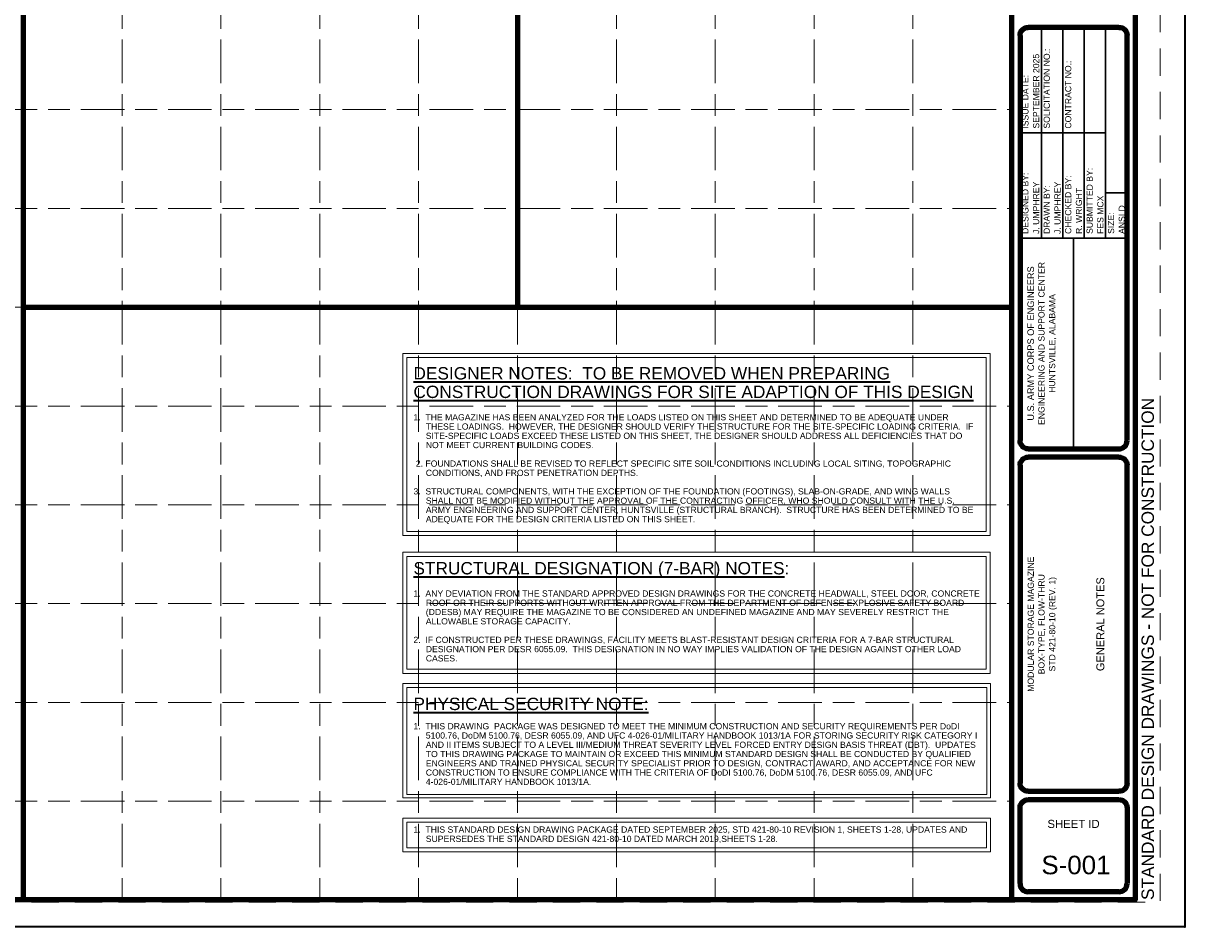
# Paper-space layout 'S-001 General Notes' of a CAD drawing. Header units: inches. Extents: x -1.9 to 34, y 0 to 22.6.
# Tile 2 of 3: x 16.4 to 34, y 0 to 13.7. Entities that reach past the tile are written whole.
import ezdxf
from ezdxf.enums import TextEntityAlignment as Align

# ---------------------------------------------------------------- set-up
doc = ezdxf.new("R2010")
doc.units = ezdxf.units.IN
doc.header["$LTSCALE"] = 0.5
doc.header["$MEASUREMENT"] = 0
doc.linetypes.add('014200-912 MS7 Long Dash Short Dash', pattern=[0.220472, 0.110236, -0.027559, 0.055118, -0.027559])
doc.linetypes.add('MS2 Medium Dash', pattern=[0.109898, 0.068898, -0.041])
doc.layers.add('G-ANNO-NPLT', color=7, linetype='Continuous', lineweight=18, plot=False)
doc.layers.add('G-ANNO-TTLB-GRID', color=7, linetype='014200-912 MS7 Long Dash Short Dash', lineweight=18, plot=False)
doc.layers.add('G-ANNO-TEXT', color=7, linetype='Continuous', lineweight=35)
doc.layers.add('G-ANNO-TTLB', color=7, linetype='Continuous', lineweight=35)
doc.styles.add('AEC_COMN_TEXT', font='arial.ttf', dxfattribs={"height": 0.09375})
doc.styles.add('AEC_COMN_TITLE', font='arial.ttf', dxfattribs={"height": 0.1875})
doc.styles.add('Arial', font='arial.ttf')

# ---------------------------------------------------------------- blocks, each defined once
blk = doc.blocks.new('AEC_TitleBlock_ANSI_D')
at = {"layer": 'G-ANNO-NPLT', "linetype": 'MS2 Medium Dash', "ltscale": 0.999998, "flags": 128}
blk.add_lwpolyline([(0.0312, 1.8021), (2.8021, 1.8021), (2.8021, 0.0312), (0.0312, 0.0312), (0.0312, 1.8021)], close=True, dxfattribs=at)
at = {"layer": 'G-ANNO-TTLB', "lineweight": 30}
for p, q in [((2.6521, 0.8714), (2.6521, 1.138)), ((2.6791, 0.8714), (2.6791, 1.138)), ((2.7062, 0.8714), (2.7062, 1.138)), ((2.7333, 0.8714), (2.7333, 1.138)), ((2.7333, 1.0047), (2.625, 1.0047)), ((2.7604, 0.9285), (2.7333, 0.9285)), ((2.625, 0.8714), (2.7604, 0.8714)), ((2.6927, 0.6047), (2.6927, 0.8714))]:
    blk.add_line(p, q, dxfattribs=at)
at = {"layer": 'G-ANNO-TTLB', "flags": 128}
blk.add_lwpolyline([(0, 1.8333), (2.8333, 1.8333), (2.8333, 0), (0, 0), (0, 1.8333)], close=True, dxfattribs=at)
at = {"layer": 'G-ANNO-TTLB', "lineweight": 100, "flags": 128}
for points in [[(0.1146, 1.7839), (2.7708, 1.7839), (2.7708, 0.0339), (0.1146, 0.0339), (0.1146, 1.7839)], [(2.6146, 1.7839), (2.7708, 1.7839), (2.7708, 0.0339), (2.6146, 0.0339), (2.6146, 1.7839)]]:
    blk.add_lwpolyline(points, close=True, dxfattribs=at)
for points in [[(2.75, 1.138), (2.6354, 1.138)], [(2.625, 1.1276), (2.625, 0.6151)], [(2.7604, 0.6151), (2.7604, 1.1276)], [(2.6354, 0.6047), (2.75, 0.6047)], [(2.75, 0.5943), (2.6354, 0.5943)], [(2.625, 0.5839), (2.625, 0.1818)], [(2.7604, 0.1818), (2.7604, 0.5839)], [(2.6354, 0.1714), (2.75, 0.1714)], [(2.625, 0.0547), (2.625, 0.1505)], [(2.6354, 0.1609), (2.75, 0.1609)], [(2.7604, 0.1505), (2.7604, 0.0547)], [(2.75, 0.0443), (2.6354, 0.0443)]]:
    blk.add_lwpolyline(points, dxfattribs=at)
at = {"layer": 'G-ANNO-TTLB', "lineweight": 100, "extrusion": (0, 0, -1)}
for centre, start, end in [((-2.6354, 1.1276), 0, 90), ((-2.75, 1.1276), 90, 180), ((-2.6354, 0.6151), 270, 0), ((-2.6354, 0.5839), 0, 90), ((-2.75, 0.5839), 90, 180), ((-2.6354, 0.1818), 270, 0), ((-2.75, 0.1818), 180, 270), ((-2.6354, 0.1505), 0, 90), ((-2.75, 0.1505), 90, 180)]:
    blk.add_arc(centre, 0.0104, start, end, dxfattribs=at)
at = {"layer": 'G-ANNO-TTLB', "lineweight": 100}
for centre, start, end in [((2.75, 0.6151), 270, 0), ((2.6354, 0.0547), 180.0158, 270), ((2.75, 0.0547), 270, 0.0158)]:
    blk.add_arc(centre, 0.0104, start, end, dxfattribs=at)
at = {"layer": 'G-ANNO-TTLB-GRID', "ltscale": 0.999996, "transparency": 33554508}
for p, q in [((1.3646, 1.7839), (1.3646, 0.0339)), ((1.6146, 1.7839), (1.6146, 0.0339)), ((1.8646, 1.7839), (1.8646, 0.0339)), ((2.1146, 1.7839), (2.1146, 0.0339)), ((2.3646, 1.7839), (2.3646, 0.0339)), ((0.1146, 1.0339), (2.6146, 1.0339)), ((0.1146, 0.7839), (2.6146, 0.7839)), ((0.1146, 0.5339), (2.6146, 0.5339)), ((0.1146, 0.2839), (2.6146, 0.2839))]:
    blk.add_line(p, q, dxfattribs=at)
at = {"layer": 'G-ANNO-TTLB-GRID', "ltscale": 0.999996, "transparency": 33554457}
for p, q in [((1.4896, 1.7839), (1.4896, 0.0339)), ((1.7396, 1.7839), (1.7396, 0.0339)), ((1.9896, 1.7839), (1.9896, 0.0339)), ((2.2396, 1.7839), (2.2396, 0.0339)), ((2.4896, 1.7839), (2.4896, 0.0339)), ((0.1146, 0.9089), (2.6146, 0.9089)), ((0.1146, 0.6589), (2.6146, 0.6589)), ((0.1146, 0.4089), (2.6146, 0.4089)), ((0.1146, 0.1589), (2.6146, 0.1589))]:
    blk.add_line(p, q, dxfattribs=at)
at = {"layer": 'G-ANNO-TEXT', "linetype": 'Continuous', "style": 'Arial'}
for s, height, p in [('SOLICITATION NO.:', 0.007812, (2.6588, 1.0099)), ('CONTRACT NO.:', 0.007812, (2.6859, 1.0099)), ('ISSUE DATE:', 0.007812, (2.6318, 1.0099)), ('DESIGNED BY:', 0.007812, (2.6318, 0.8766)), ('CHECKED BY:', 0.007812, (2.6859, 0.8766)), ('SUBMITTED BY:', 0.007812, (2.713, 0.8766)), ('DRAWN BY:', 0.00781, (2.6588, 0.8766)), ('SIZE:', 0.00781, (2.7401, 0.8766))]:
    blk.add_text(s, height=height, rotation=90, dxfattribs=at).set_placement(p, align=Align.MIDDLE_LEFT)
at = {"layer": 'G-ANNO-TEXT', "linetype": 'Continuous', "insert": (2.6927, 0.1301), "char_height": 0.01025, "attachment_point": 5, "line_spacing_factor": 0.904781, "style": 'Arial'}
blk.add_mtext('SHEET ID', dxfattribs=at)
blk = doc.blocks.new('AEC_SHEET_INFO')
at = {"layer": 'G-ANNO-TEXT'}
blk.add_point((0, 0), dxfattribs=at)
at = {"layer": 'G-ANNO-TEXT', "style": 'AEC_COMN_TEXT'}
for tag, height, p in [('AEC_REV_DATE8', 0.0938, (-2.41, 19.172)), ('AEC_REV_DATE7', 0.0938, (-2.229, 19.172)), ('AEC_REV_DATE6', 0.0938, (-2.049, 19.172)), ('AEC_REV_DATE5', 0.0938, (-1.868, 19.172)), ('AEC_REV_DATE4', 0.0938, (-1.687, 19.172)), ('AEC_REV_DATE3', 0.0938, (-1.507, 19.172)), ('AEC_REV_DATE2', 0.0938, (-1.326, 19.172)), ('AEC_REV_DATE1', 0.0938, (-1.146, 19.172)), ('AEC_REV_MARK8', 0.0938, (-2.41, 14.209)), ('AEC_REV_MARK7', 0.0938, (-2.229, 14.209)), ('AEC_REV_MARK6', 0.0938, (-2.049, 14.209)), ('AEC_REV_MARK5', 0.0938, (-1.868, 14.209)), ('AEC_REV_MARK4', 0.0938, (-1.689, 14.225)), ('AEC_REV_MARK3', 0.0938, (-1.507, 14.209)), ('AEC_REV_MARK2', 0.0938, (-1.326, 14.209)), ('AEC_REV_MARK1', 0.0938, (-1.146, 14.209)), ('AEC_SHT_TITLE1', 0.12, (-1.484, 4.594)), ('AEC_SHT_TITLE2', 0.12, (-1.281, 4.594)), ('AEC_SHT_TITLE3', 0.12, (-1.078, 4.594))]:
    blk.add_attdef(tag, text='', height=height, rotation=90, dxfattribs=at).set_placement(p, align=Align.MIDDLE_CENTER)
for tag, p in [('AEC_REV_DESC8', (-2.41, 14.699)), ('AEC_REV_DESC7', (-2.229, 14.699)), ('AEC_REV_DESC6', (-2.049, 14.699)), ('AEC_REV_DESC5', (-1.868, 14.699)), ('AEC_REV_DESC4', (-1.688, 14.699)), ('AEC_REV_DESC3', (-1.507, 14.699)), ('AEC_REV_DESC2', (-1.326, 14.699)), ('AEC_REV_DESC1', (-1.146, 14.699)), ('AEC_OPTION1', (-1.281, 12.119)), ('AEC_OPTION2', (-0.956, 11.204)), ('AEC_SUBMITTER', (-1.281, 10.519)), ('AEC_DESIGNER', (-2.256, 10.519)), ('AEC_DRAWER', (-1.931, 10.519)), ('AEC_CHECKER', (-1.606, 10.519))]:
    blk.add_attdef(tag, text='', height=0.0938, rotation=90, dxfattribs=at).set_placement(p, align=Align.MIDDLE_LEFT)
for tag, height, p in [('AEC_BLDG_ID', 0.188, (-1.651, 1.288)), ('AEC_SHEET_ID', 0.281, (-1.651, 0.938))]:
    blk.add_attdef(tag, text='', height=height, dxfattribs=at).set_placement(p, align=Align.MIDDLE_CENTER)
blk = doc.blocks.new('AEC_TITLEBLOCK_USACE')
at = {"layer": 'G-ANNO-TEXT'}
h = blk.add_hatch(color=256, dxfattribs=at)
h.paths.add_polyline_path([(-2.21, 21.148, 0.414214), (-2.331, 21.028), (-2.331, 21.027), (-2.331, 20.574), (-2.331, 20.574, 0.414214), (-2.21, 20.453), (-2.21, 20.453), (-1.524, 20.453), (-1.525, 20.453, 0.414214), (-1.404, 20.574), (-1.404, 20.574), (-1.404, 21.027), (-1.404, 21.028, 0.414214), (-1.525, 21.148), (-1.524, 21.148), (-2.21, 21.148)], is_closed=False)
h.paths.add_polyline_path([(-2.27, 21.028, -0.414214), (-2.21, 21.088), (-2.21, 21.088), (-1.524, 21.088), (-1.525, 21.088, -0.414214), (-1.464, 21.028), (-1.464, 21.027), (-1.464, 20.574), (-1.464, 20.574, -0.414214), (-1.525, 20.514), (-1.524, 20.514), (-2.21, 20.514), (-2.21, 20.514, -0.414214), (-2.27, 20.574), (-2.27, 20.574), (-2.27, 21.027)], is_closed=False, flags=16)
h.paths.add_polyline_path([(-1.524, 21.062), (-2.21, 21.062), (-2.21, 21.062, 0.414214), (-2.244, 21.028), (-2.244, 21.027), (-2.244, 20.574), (-2.244, 20.574, 0.414214), (-2.21, 20.54), (-2.21, 20.54), (-1.524, 20.54), (-1.525, 20.54, 0.414214), (-1.491, 20.574), (-1.491, 20.574), (-1.491, 21.027), (-1.491, 21.028, 0.414214), (-1.525, 21.062)], flags=16)
h.paths.add_polyline_path([(-2.17, 20.615), (-2.17, 20.685), (-2.149, 20.705), (-2.149, 20.927), (-2.17, 20.947), (-2.17, 21.007), (-2.129, 21.007), (-2.129, 20.967), (-2.099, 20.967), (-2.099, 21.007), (-2.059, 21.007), (-2.059, 20.967), (-2.028, 20.967), (-2.028, 21.007), (-1.988, 21.007), (-1.988, 20.947), (-2.008, 20.927), (-2.008, 20.836), (-1.938, 20.836), (-1.938, 20.861), (-1.958, 20.881), (-1.958, 20.942), (-1.918, 20.942), (-1.918, 20.901), (-1.887, 20.901), (-1.887, 20.942), (-1.847, 20.942), (-1.847, 20.901), (-1.817, 20.901), (-1.817, 20.942), (-1.777, 20.942), (-1.777, 20.881), (-1.797, 20.861), (-1.797, 20.836), (-1.726, 20.836), (-1.726, 20.927), (-1.746, 20.947), (-1.746, 21.007), (-1.706, 21.007), (-1.706, 20.967), (-1.676, 20.967), (-1.676, 21.007), (-1.636, 21.007), (-1.636, 20.967), (-1.605, 20.967), (-1.605, 21.007), (-1.565, 21.007), (-1.565, 20.947), (-1.585, 20.927), (-1.585, 20.705), (-1.565, 20.685), (-1.565, 20.615)], flags=16)
h = blk.add_hatch(color=256, dxfattribs=at)
edge = h.paths.add_edge_path()
edge.add_line((-1.928, 20.645), (-1.928, 20.713))
edge.add_line((-1.928, 20.713), (-1.928, 20.713))
edge.add_ellipse((-1.867, 20.713), major_axis=(0, 0.073), ratio=0.827815, start_angle=-90, end_angle=90, ccw=False)
edge.add_line((-1.807, 20.713), (-1.807, 20.713))
edge.add_line((-1.807, 20.713), (-1.807, 20.645))
edge.add_line((-1.807, 20.645), (-1.928, 20.645))
at = {"layer": 'G-ANNO-TEXT', "flags": 128}
for points in [[(-1.666, 20.896), (-1.665, 20.897)], [(-1.646, 20.816), (-1.645, 20.817)]]:
    blk.add_lwpolyline(points, dxfattribs=at)
at = {"layer": 'G-ANNO-TEXT', "extrusion": (0, 0, -1)}
for points in [[(2.089, 20.816), (2.069, 20.816), (2.089, 20.897), (2.069, 20.897)], [(1.666, 20.816), (1.645, 20.816), (1.666, 20.897), (1.645, 20.897)], [(2.089, 20.675), (2.069, 20.675), (2.089, 20.756), (2.069, 20.756)], [(1.766, 20.756), (1.746, 20.756), (1.766, 20.695), (1.746, 20.695)]]:
    blk.add_solid(points, dxfattribs=at)
at = {"layer": 'G-ANNO-TEXT'}
for points in [[(-1.988, 20.756), (-1.968, 20.756), (-1.988, 20.695), (-1.968, 20.695)], [(-1.666, 20.675), (-1.645, 20.675), (-1.666, 20.756), (-1.645, 20.756)]]:
    blk.add_solid(points, dxfattribs=at)
at = {"layer": 'G-ANNO-TEXT', "style": 'AEC_COMN_TEXT'}
blk.add_text('®', height=0.0673, dxfattribs=at).set_placement((-1.246, 20.175), align=Align.TOP_LEFT)
at = {"layer": 'G-ANNO-TEXT', "linetype": 'Continuous', "lineweight": 25, "style": 'AEC_COMN_TEXT'}
blk.add_text('U.S. ARMY CORPS OF ENGINEERS', height=0.1, rotation=90, dxfattribs=at).set_placement((-2.338, 8.856), align=Align.MIDDLE_CENTER)
at = {"layer": 'G-ANNO-TEXT', "insert": (-2.332, 20.371), "char_height": 0.1261, "attachment_point": 1, "line_spacing_factor": 0.9, "style": 'AEC_COMN_TEXT'}
blk.add_mtext('\\fArial|b1|i0|c00|p39;US Army Corps\\Pof Engineers', dxfattribs=at)
blk = doc.blocks.new('AEC_PROJECT_DATA')
at = {"layer": 'G-ANNO-TEXT'}
blk.add_point((0, 0), dxfattribs=at)
at = {"layer": 'G-ANNO-TEXT', "style": 'AEC_COMN_TEXT'}
for tag, p in [('AEC_MAN_SOLICNUM', (-1.931, 12.119)), ('AEC_MAN_CONTRNUM', (-1.606, 12.119)), ('AEC_MAN_OPT1TAG', (-1.444, 12.119)), ('AEC_MAN_DATE', (-2.256, 12.119)), ('AEC_MAN_OPT2TAG', (-1.119, 11.204)), ('AEC_MAN_SIZE', (-0.956, 10.519))]:
    blk.add_attdef(tag, text='', height=0.0938, rotation=90, dxfattribs=at).set_placement(p, align=Align.MIDDLE_LEFT)
for tag, p in [('AEC_HOST_AG_ADD1', (-2.013, 8.856)), ('AEC_HOST_AG_ADD2', (-1.85, 8.856)), ('AEC_DES_1_NAME', (-1.525, 8.856)), ('AEC_DES_2_ADD', (-1.363, 8.856)), ('AEC_DES_3_CITY', (-1.2, 8.856)), ('AEC_DES_4_ADD', (-1.038, 8.856)), ('AEC_HOST_AG', (-2.175, 8.856)), ('AEC_PROJ_1_LOCATION', (-2.337, 4.594)), ('AEC_PROJ_2_DISC', (-2.175, 4.594)), ('AEC_PROJ_3_DESCID', (-2.012, 4.594)), ('AEC_PROJ_4_ID', (-1.85, 4.594))]:
    blk.add_attdef(tag, text='', height=0.0938, rotation=90, dxfattribs=at).set_placement(p, align=Align.MIDDLE_CENTER)
at = {"layer": 'G-ANNO-TEXT', "style": 'AEC_COMN_TEXT', "flags": 8}
blk.add_attdef('AEC_PROJ_STATUS', text='', height=0.188, rotation=90, dxfattribs=at).set_placement((-0.562, 0.406), align=Align.MIDDLE_LEFT)

psp = doc.layouts.new('S-001 General Notes')

# ---------------------------------------------------------------- linework, layer by layer
at = {"layer": 'G-ANNO-TEXT', "lineweight": 100}
for p, q in [((16.375, 21.406), (16.375, 0.406)), ((23.875, 21.406), (23.875, 9.406)), ((16.375, 9.406), (31.375, 9.406))]:
    psp.add_line(p, q, dxfattribs=at)
at = {"layer": 'G-ANNO-TEXT', "color": 7, "linetype": 'Continuous', "lineweight": 0, "flags": 128}
for points in [[(22.134, 8.705), (31.049, 8.705), (31.049, 5.941), (22.134, 5.941), (22.134, 8.705)], [(22.197, 8.643), (30.987, 8.643), (30.987, 6.003), (22.197, 6.003), (22.197, 8.643)], [(22.134, 5.687), (31.049, 5.687), (31.049, 3.847), (22.134, 3.847), (22.134, 5.687)], [(22.197, 5.624), (30.987, 5.624), (30.987, 3.91), (22.197, 3.91), (22.197, 5.624)], [(22.134, 3.696), (31.052, 3.696), (31.052, 1.957), (22.134, 1.957), (22.134, 3.696)], [(22.197, 3.633), (30.995, 3.633), (30.995, 2.007), (22.197, 2.007), (22.197, 3.633)], [(22.134, 1.649), (31.052, 1.649), (31.052, 1.137), (22.134, 1.137), (22.134, 1.649)], [(22.197, 1.587), (30.989, 1.587), (30.989, 1.199), (22.197, 1.199), (22.197, 1.587)]]:
    psp.add_lwpolyline(points, close=True, dxfattribs=at)

# ---------------------------------------------------------------- block references
at = {"xscale": 12, "yscale": 12, "zscale": 12}
psp.add_blockref('AEC_TitleBlock_ANSI_D', (0, 0), dxfattribs=at)
psp.add_blockref('AEC_TITLEBLOCK_USACE', (34, 0))
ref = psp.add_blockref('AEC_PROJECT_DATA', (34, 0))
ref.add_attrib('AEC_HOST_AG', 'ENGINEERING AND SUPPORT CENTER', dxfattribs={"layer": 'G-ANNO-TEXT', "height": 0.09375, "rotation": 90, "style": 'AEC_COMN_TEXT'}).set_placement((31.825, 8.856), align=Align.MIDDLE_CENTER)
ref.add_attrib('AEC_HOST_AG_ADD1', 'HUNTSVILLE, ALABAMA', dxfattribs={"layer": 'G-ANNO-TEXT', "height": 0.09375, "rotation": 90, "style": 'AEC_COMN_TEXT'}).set_placement((31.987, 8.856), align=Align.MIDDLE_CENTER)
ref.add_attrib('AEC_MAN_DATE', 'SEPTEMBER 2025', dxfattribs={"layer": 'G-ANNO-TEXT', "height": 0.09375, "rotation": 90, "style": 'AEC_COMN_TEXT'}).set_placement((31.744, 12.119), align=Align.MIDDLE_LEFT)
ref.add_attrib('AEC_MAN_SIZE', 'ANSI D', dxfattribs={"layer": 'G-ANNO-TEXT', "height": 0.0938, "rotation": 90, "style": 'AEC_COMN_TEXT'}).set_placement((33.044, 10.519), align=Align.MIDDLE_LEFT)
ref.add_attrib('AEC_PROJ_1_LOCATION', 'MODULAR STORAGE MAGAZINE', dxfattribs={"layer": 'G-ANNO-TEXT', "height": 0.09375, "rotation": 90, "style": 'AEC_COMN_TEXT'}).set_placement((31.663, 4.594), align=Align.MIDDLE_CENTER)
ref.add_attrib('AEC_PROJ_2_DISC', 'BOX-TYPE, FLOW-THRU', dxfattribs={"layer": 'G-ANNO-TEXT', "height": 0.09375, "rotation": 90, "style": 'AEC_COMN_TEXT'}).set_placement((31.825, 4.594), align=Align.MIDDLE_CENTER)
ref.add_attrib('AEC_PROJ_3_DESCID', 'STD 421-80-10 (REV. 1)', dxfattribs={"layer": 'G-ANNO-TEXT', "height": 0.09375, "rotation": 90, "style": 'AEC_COMN_TEXT'}).set_placement((31.988, 4.594), align=Align.MIDDLE_CENTER)
ref.add_attrib('AEC_PROJ_STATUS', 'STANDARD DESIGN DRAWINGS - NOT FOR CONSTRUCTION', dxfattribs={"layer": 'G-ANNO-TEXT', "height": 0.1875, "rotation": 90, "style": 'AEC_COMN_TEXT'}).set_placement((33.438, 0.406), align=Align.MIDDLE_LEFT)
ref = psp.add_blockref('AEC_SHEET_INFO', (34, 0))
ref.add_attrib('AEC_CHECKER', 'R. WRIGHT', dxfattribs={"layer": 'G-ANNO-TEXT', "height": 0.0938, "rotation": 90, "style": 'AEC_COMN_TEXT'}).set_placement((32.394, 10.519), align=Align.MIDDLE_LEFT)
ref.add_attrib('AEC_DRAWER', 'J. UMPHREY', dxfattribs={"layer": 'G-ANNO-TEXT', "height": 0.0938, "rotation": 90, "style": 'AEC_COMN_TEXT'}).set_placement((32.069, 10.519), align=Align.MIDDLE_LEFT)
ref.add_attrib('AEC_DESIGNER', 'J. UMPHREY', dxfattribs={"layer": 'G-ANNO-TEXT', "height": 0.0938, "rotation": 90, "style": 'AEC_COMN_TEXT'}).set_placement((31.744, 10.519), align=Align.MIDDLE_LEFT)
ref.add_attrib('AEC_SUBMITTER', 'FES MCX', dxfattribs={"layer": 'G-ANNO-TEXT', "height": 0.0938, "rotation": 90, "style": 'AEC_COMN_TEXT'}).set_placement((32.719, 10.519), align=Align.MIDDLE_LEFT)
ref.add_attrib('AEC_SHT_TITLE2', 'GENERAL NOTES', dxfattribs={"layer": 'G-ANNO-TEXT', "height": 0.12, "rotation": 90, "style": 'AEC_COMN_TEXT'}).set_placement((32.719, 4.594), align=Align.MIDDLE_CENTER)
ref.add_attrib('AEC_SHEET_ID', 'S-001', dxfattribs={"layer": 'G-ANNO-TEXT', "height": 0.2812, "style": 'AEC_COMN_TEXT'}).set_placement((32.349, 0.938), align=Align.MIDDLE_CENTER)

# ---------------------------------------------------------------- texts
at = {"layer": 'G-ANNO-TEXT', "attachment_point": 1, "line_spacing_factor": 0.9}
for s, insert, char_height, width, style in [('{\\LDESIGNER NOTES:  TO BE REMOVED WHEN PREPARING CONSTRUCTION DRAWINGS FOR SITE ADAPTION OF THIS DESIGN}', (22.296, 8.497), 0.1875, 8.61392, 'AEC_COMN_TITLE'), ('\\pxi-2,l2;1.  THE MAGAZINE HAS BEEN ANALYZED FOR THE LOADS LISTED ON THIS SHEET AND DETERMINED TO BE ADEQUATE UNDER THESE LOADINGS.  HOWEVER, THE DESIGNER SHOULD VERIFY THE STRUCTURE FOR THE SITE-SPECIFIC LOADING CRITERIA.  IF SITE-SPECIFIC LOADS EXCEED THESE LISTED ON THIS SHEET, THE DESIGNER SHOULD ADDRESS ALL DEFICIENCIES THAT DO NOT MEET CURRENT BUILDING CODES. \\P\\P 2. FOUNDATIONS SHALL BE REVISED TO REFLECT SPECIFIC SITE SOIL CONDITIONS INCLUDING LOCAL SITING, TOPOGRAPHIC CONDITIONS, AND FROST PENETRATION DEPTHS.\\P\\P3.  STRUCTURAL COMPONENTS, WITH THE EXCEPTION OF THE FOUNDATION (FOOTINGS), SLAB-ON-GRADE, AND WING WALLS SHALL NOT BE MODIFIED WITHOUT THE APPROVAL OF THE CONTRACTING OFFICER, WHO SHOULD CONSULT WITH THE U.S. ARMY ENGINEERING AND SUPPORT CENTER, HUNTSVILLE (STRUCTURAL BRANCH).  STRUCTURE HAS BEEN DETERMINED TO BE ADEQUATE FOR THE DESIGN CRITERIA LISTED ON THIS SHEET.    ', (22.296, 7.783), 0.09375, 8.49212, 'AEC_COMN_TEXT'), ('\\pxi-2,l2;1.  ANY DEVIATION FROM THE STANDARD APPROVED DESIGN DRAWINGS FOR THE CONCRETE HEADWALL, STEEL DOOR, CONCRETE ROOF OR THEIR SUPPORTS WITHOUT WRITTEN APPROVAL FROM THE DEPARTMENT OF DEFENSE EXPLOSIVE SAFETY BOARD (DDESB) MAY REQUIRE THE MAGAZINE TO BE CONSIDERED AN UNDEFINED MAGAZINE AND MAY SEVERELY RESTRICT THE ALLOWABLE STORAGE CAPACITY.\\P\\P2.  IF CONSTRUCTED PER THESE DRAWINGS, FACILITY MEETS BLAST-RESISTANT DESIGN CRITERIA FOR A 7-BAR STRUCTURAL DESIGNATION PER DESR 6055.09.  THIS DESIGNATION IN NO WAY IMPLIES VALIDATION OF THE DESIGN AGAINST OTHER LOAD CASES.', (22.296, 5.107), 0.09375, 8.64993, 'AEC_COMN_TEXT'), ('\\pxi-1.33333,l1.33333;{\\LPHYSICAL SECURITY NOTE:}', (22.296, 3.478), 0.1875, 8.78114, 'AEC_COMN_TITLE'), ('\\pxi-2,l2;1.  THIS DRAWING  PACKAGE WAS DESIGNED TO MEET THE MINIMUM CONSTRUCTION AND SECURITY REQUIREMENTS PER DoDI 5100.76, DoDM 5100.76, DESR 6055.09, AND UFC 4-026-01/MILITARY HANDBOOK 1013/1A FOR STORING SECURITY RISK CATEGORY I AND II ITEMS SUBJECT TO A LEVEL III/MEDIUM THREAT SEVERITY LEVEL FORCED ENTRY DESIGN BASIS THREAT (DBT).  UPDATES TO THIS DRAWING PACKAGE TO MAINTAIN OR EXCEED THIS MINIMUM STANDARD DESIGN SHALL BE CONDUCTED BY QUALIFIED ENGINEERS AND TRAINED PHYSICAL SECURITY SPECIALIST PRIOR TO DESIGN, CONTRACT AWARD, AND ACCEPTANCE FOR NEW CONSTRUCTION TO ENSURE COMPLIANCE WITH THE CRITERIA OF DoDI 5100.76, DoDM 5100.76, DESR 6055.09, AND UFC 4-026-01/MILITARY HANDBOOK 1013/1A.', (22.296, 3.092), 0.09375, 8.68196, 'AEC_COMN_TEXT'), ('\\pxi-2,l2;1.  THIS STANDARD DESIGN DRAWING PACKAGE DATED SEPTEMBER 2025, STD 421-80-10 REVISION 1, SHEETS 1-28, UPDATES AND SUPERSEDES THE STANDARD DESIGN 421-80-10 DATED MARCH 2019,SHEETS 1-28.', (22.296, 1.523), 0.09375, 8.72258, 'AEC_COMN_TEXT')]:
    psp.add_mtext(s, dxfattribs=dict(at, insert=insert, char_height=char_height, width=width, style=style))
at = {"layer": 'G-ANNO-TEXT', "insert": (22.296, 5.538), "char_height": 0.1875, "attachment_point": 1, "line_spacing_factor": 0.9, "style": 'AEC_COMN_TITLE'}
psp.add_mtext('{\\LSTRUCTURAL DESIGNATION (7-BAR) NOTES}:', dxfattribs=at)

doc.saveas('drawing.dxf')
